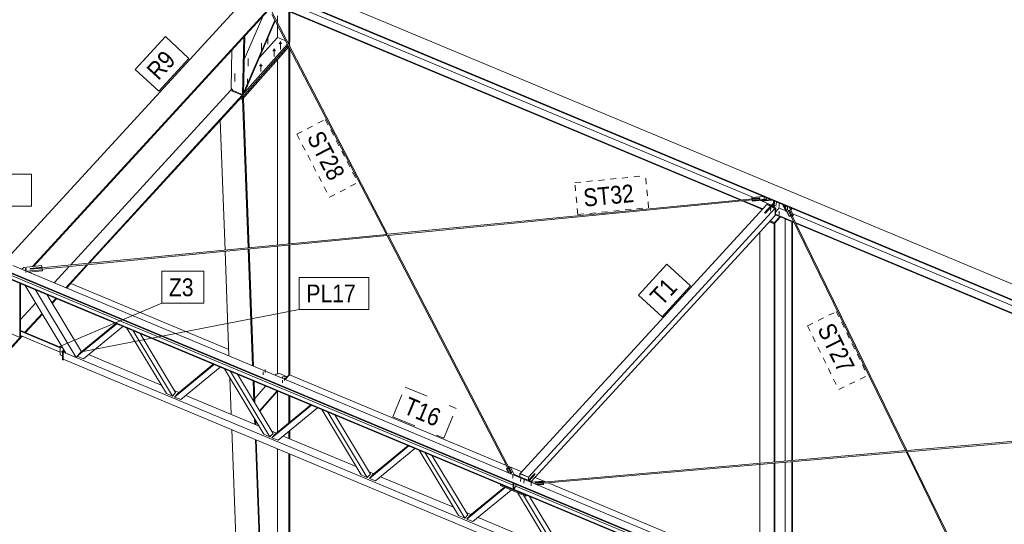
# Model space of a CAD drawing. Header units: millimetres. Extents: x -698 to 216, y -34 to 576.
# Tile 72 of 88: x -90 to -7, y 330 to 372. Entities that reach past the tile are written whole.
import ezdxf

# ---------------------------------------------------------------- set-up
doc = ezdxf.new("R2010")
doc.units = ezdxf.units.MM
for name, pattern in [('XKITLINE00', [0]), ('XKITLINE02', [4, 2, -2]), ('XKITLINE04', [3, 0.5, -0.5, 0.5, -0.5, 0.5, -0.5])]:
    doc.linetypes.add(name, pattern=pattern)
for name, color, linetype, lineweight in [('Element', 2, 'Continuous', 0), ('Znak elementu', 2, 'Continuous', 0), ('Śruba', 3, 'Continuous', 0)]:
    doc.layers.add(name, color=color, linetype=linetype, lineweight=lineweight)
doc.styles.add('ARIAL', font='ARIAL.TTF')

msp = doc.modelspace()

# ---------------------------------------------------------------- hatches: boundary and pattern name
at = {"layer": 'Śruba'}
for points in [[(-67.586, 370.065), (-67.599, 370.066), (-67.612, 370.069), (-67.624, 370.072), (-67.636, 370.075), (-67.647, 370.08), (-67.657, 370.085), (-67.667, 370.091), (-67.676, 370.098), (-67.684, 370.105), (-67.69, 370.113), (-67.696, 370.121), (-67.7, 370.13), (-67.704, 370.138), (-67.706, 370.147), (-67.706, 370.156), (-67.706, 370.165), (-67.704, 370.174), (-67.7, 370.183), (-67.696, 370.191), (-67.69, 370.2), (-67.684, 370.207), (-67.676, 370.215), (-67.667, 370.221), (-67.657, 370.227), (-67.647, 370.233), (-67.636, 370.237), (-67.624, 370.241), (-67.612, 370.244), (-67.599, 370.246), (-67.586, 370.248), (-67.573, 370.248), (-67.56, 370.248), (-67.547, 370.246), (-67.534, 370.244), (-67.522, 370.241), (-67.51, 370.237), (-67.499, 370.233), (-67.488, 370.227), (-67.479, 370.221), (-67.47, 370.215), (-67.462, 370.207), (-67.455, 370.2), (-67.45, 370.191), (-67.445, 370.183), (-67.442, 370.174), (-67.44, 370.165), (-67.44, 370.156), (-67.44, 370.147), (-67.442, 370.138), (-67.445, 370.13), (-67.45, 370.121), (-67.455, 370.113), (-67.462, 370.105), (-67.47, 370.098), (-67.479, 370.091), (-67.488, 370.085), (-67.499, 370.08), (-67.51, 370.075), (-67.522, 370.072), (-67.534, 370.069), (-67.547, 370.066), (-67.56, 370.065), (-67.573, 370.065)], [(-68.105, 369.477), (-68.118, 369.478), (-68.13, 369.48), (-68.143, 369.483), (-68.155, 369.487), (-68.166, 369.492), (-68.176, 369.497), (-68.186, 369.503), (-68.195, 369.51), (-68.203, 369.517), (-68.209, 369.525), (-68.215, 369.533), (-68.219, 369.541), (-68.222, 369.55), (-68.224, 369.559), (-68.225, 369.568), (-68.224, 369.577), (-68.222, 369.586), (-68.219, 369.595), (-68.215, 369.603), (-68.209, 369.611), (-68.203, 369.619), (-68.195, 369.626), (-68.186, 369.633), (-68.176, 369.639), (-68.166, 369.644), (-68.155, 369.649), (-68.143, 369.653), (-68.13, 369.656), (-68.118, 369.658), (-68.105, 369.659), (-68.092, 369.66), (-68.079, 369.659), (-68.066, 369.658), (-68.053, 369.656), (-68.041, 369.653), (-68.029, 369.649), (-68.018, 369.644), (-68.007, 369.639), (-67.997, 369.633), (-67.989, 369.626), (-67.981, 369.619), (-67.974, 369.611), (-67.968, 369.603), (-67.964, 369.595), (-67.961, 369.586), (-67.959, 369.577), (-67.958, 369.568), (-67.959, 369.559), (-67.961, 369.55), (-67.964, 369.541), (-67.968, 369.533), (-67.974, 369.525), (-67.981, 369.517), (-67.989, 369.51), (-67.997, 369.503), (-68.007, 369.497), (-68.018, 369.492), (-68.029, 369.487), (-68.041, 369.483), (-68.053, 369.48), (-68.066, 369.478), (-68.079, 369.477), (-68.092, 369.476)], [(-69.229, 368.201), (-69.242, 368.203), (-69.254, 368.205), (-69.267, 368.208), (-69.279, 368.212), (-69.29, 368.217), (-69.3, 368.222), (-69.31, 368.228), (-69.319, 368.235), (-69.327, 368.242), (-69.333, 368.25), (-69.339, 368.258), (-69.343, 368.266), (-69.346, 368.275), (-69.348, 368.284), (-69.349, 368.293), (-69.348, 368.302), (-69.346, 368.311), (-69.343, 368.319), (-69.339, 368.328), (-69.333, 368.336), (-69.327, 368.344), (-69.319, 368.351), (-69.31, 368.358), (-69.3, 368.364), (-69.29, 368.369), (-69.279, 368.374), (-69.267, 368.378), (-69.254, 368.381), (-69.242, 368.383), (-69.229, 368.384), (-69.216, 368.385), (-69.203, 368.384), (-69.19, 368.383), (-69.177, 368.381), (-69.165, 368.378), (-69.153, 368.374), (-69.142, 368.369), (-69.131, 368.364), (-69.121, 368.358), (-69.113, 368.351), (-69.105, 368.344), (-69.098, 368.336), (-69.092, 368.328), (-69.088, 368.319), (-69.085, 368.311), (-69.083, 368.302), (-69.082, 368.293), (-69.083, 368.284), (-69.085, 368.275), (-69.088, 368.266), (-69.092, 368.258), (-69.098, 368.25), (-69.105, 368.242), (-69.113, 368.235), (-69.121, 368.228), (-69.131, 368.222), (-69.142, 368.217), (-69.153, 368.212), (-69.165, 368.208), (-69.177, 368.205), (-69.19, 368.203), (-69.203, 368.201), (-69.216, 368.201)], [(-26.829, 357.11), (-26.84, 357.113), (-26.85, 357.117), (-26.858, 357.122), (-26.865, 357.128), (-26.871, 357.135), (-26.874, 357.142), (-26.875, 357.15), (-26.873, 357.157), (-26.87, 357.164), (-26.864, 357.171), (-26.857, 357.177), (-26.848, 357.181), (-26.838, 357.185), (-26.827, 357.187), (-26.816, 357.187), (-26.804, 357.186), (-26.793, 357.184), (-26.783, 357.18), (-26.775, 357.175), (-26.767, 357.169), (-26.762, 357.162), (-26.759, 357.155), (-26.758, 357.147), (-26.759, 357.139), (-26.763, 357.132), (-26.768, 357.126), (-26.776, 357.12), (-26.785, 357.115), (-26.795, 357.112), (-26.806, 357.11), (-26.817, 357.109)], [(-25.881, 356.248), (-25.875, 356.258), (-25.87, 356.266), (-25.864, 356.273), (-25.858, 356.279), (-25.852, 356.282), (-25.847, 356.284), (-25.843, 356.283), (-25.839, 356.28), (-25.837, 356.276), (-25.835, 356.269), (-25.835, 356.261), (-25.836, 356.252), (-25.838, 356.242), (-25.841, 356.231), (-25.845, 356.221), (-25.85, 356.21), (-25.855, 356.201), (-25.861, 356.192), (-25.867, 356.185), (-25.873, 356.18), (-25.878, 356.176), (-25.883, 356.175), (-25.888, 356.175), (-25.891, 356.178), (-25.894, 356.183), (-25.895, 356.189), (-25.895, 356.197), (-25.895, 356.206), (-25.893, 356.216), (-25.889, 356.227), (-25.885, 356.238)], [(-25.875, 356.496), (-25.87, 356.505), (-25.864, 356.514), (-25.858, 356.521), (-25.852, 356.526), (-25.847, 356.53), (-25.842, 356.531), (-25.837, 356.531), (-25.834, 356.528), (-25.831, 356.523), (-25.83, 356.517), (-25.83, 356.509), (-25.83, 356.5), (-25.832, 356.49), (-25.835, 356.479), (-25.839, 356.469), (-25.844, 356.458), (-25.85, 356.449), (-25.855, 356.44), (-25.861, 356.433), (-25.867, 356.428), (-25.873, 356.424), (-25.878, 356.423), (-25.882, 356.423), (-25.886, 356.426), (-25.888, 356.431), (-25.89, 356.437), (-25.89, 356.445), (-25.889, 356.454), (-25.887, 356.464), (-25.884, 356.475), (-25.88, 356.485)], [(-25.568, 355.89), (-25.576, 355.891), (-25.583, 355.892), (-25.59, 355.894), (-25.596, 355.896), (-25.603, 355.899), (-25.608, 355.902), (-25.614, 355.905), (-25.619, 355.909), (-25.623, 355.913), (-25.627, 355.917), (-25.63, 355.922), (-25.632, 355.927), (-25.634, 355.931), (-25.635, 355.936), (-25.635, 355.941), (-25.635, 355.946), (-25.633, 355.951), (-25.631, 355.956), (-25.629, 355.96), (-25.626, 355.965), (-25.622, 355.969), (-25.617, 355.973), (-25.612, 355.976), (-25.607, 355.979), (-25.601, 355.982), (-25.594, 355.985), (-25.588, 355.986), (-25.581, 355.988), (-25.574, 355.989), (-25.566, 355.99), (-25.559, 355.99), (-25.552, 355.989), (-25.544, 355.988), (-25.537, 355.987), (-25.53, 355.985), (-25.524, 355.983), (-25.517, 355.98), (-25.512, 355.977), (-25.506, 355.974), (-25.501, 355.97), (-25.497, 355.966), (-25.493, 355.962), (-25.49, 355.957), (-25.488, 355.953), (-25.486, 355.948), (-25.485, 355.943), (-25.485, 355.938), (-25.486, 355.933), (-25.487, 355.928), (-25.489, 355.923), (-25.491, 355.919), (-25.494, 355.914), (-25.498, 355.91), (-25.503, 355.906), (-25.508, 355.903), (-25.513, 355.9), (-25.519, 355.897), (-25.526, 355.895), (-25.532, 355.893), (-25.539, 355.891), (-25.547, 355.89), (-25.554, 355.89), (-25.561, 355.889)], [(-24.876, 356.295), (-24.887, 356.297), (-24.897, 356.301), (-24.905, 356.306), (-24.912, 356.312), (-24.918, 356.319), (-24.921, 356.326), (-24.922, 356.334), (-24.921, 356.341), (-24.917, 356.349), (-24.912, 356.355), (-24.904, 356.361), (-24.895, 356.366), (-24.885, 356.369), (-24.874, 356.371), (-24.863, 356.371), (-24.851, 356.37), (-24.84, 356.368), (-24.83, 356.364), (-24.822, 356.359), (-24.815, 356.353), (-24.809, 356.346), (-24.806, 356.339), (-24.805, 356.331), (-24.806, 356.324), (-24.81, 356.316), (-24.815, 356.31), (-24.823, 356.304), (-24.832, 356.299), (-24.842, 356.296), (-24.853, 356.294), (-24.864, 356.294)], [(-89.027, 351.077), (-89.036, 351.078), (-89.045, 351.08), (-89.053, 351.082), (-89.061, 351.085), (-89.069, 351.088), (-89.076, 351.092), (-89.083, 351.096), (-89.089, 351.101), (-89.094, 351.106), (-89.099, 351.111), (-89.102, 351.117), (-89.105, 351.122), (-89.107, 351.128), (-89.108, 351.134), (-89.109, 351.14), (-89.108, 351.146), (-89.107, 351.152), (-89.104, 351.158), (-89.101, 351.163), (-89.097, 351.169), (-89.093, 351.174), (-89.087, 351.179), (-89.081, 351.183), (-89.074, 351.187), (-89.067, 351.19), (-89.059, 351.193), (-89.051, 351.196), (-89.042, 351.197), (-89.034, 351.199), (-89.025, 351.199), (-89.016, 351.199), (-89.007, 351.199), (-88.998, 351.198), (-88.989, 351.196), (-88.981, 351.194), (-88.973, 351.191), (-88.965, 351.188), (-88.958, 351.184), (-88.951, 351.18), (-88.945, 351.175), (-88.94, 351.171), (-88.936, 351.165), (-88.932, 351.16), (-88.929, 351.154), (-88.927, 351.148), (-88.926, 351.142), (-88.925, 351.136), (-88.926, 351.13), (-88.927, 351.124), (-88.93, 351.118), (-88.933, 351.113), (-88.937, 351.108), (-88.942, 351.102), (-88.947, 351.098), (-88.953, 351.093), (-88.96, 351.09), (-88.967, 351.086), (-88.975, 351.083), (-88.983, 351.081), (-88.992, 351.079), (-89.001, 351.078), (-89.009, 351.077), (-89.018, 351.077)], [(-85.925, 344.213), (-85.918, 344.204), (-85.912, 344.195), (-85.909, 344.186), (-85.907, 344.177), (-85.907, 344.169), (-85.909, 344.161), (-85.913, 344.155), (-85.918, 344.151), (-85.925, 344.148), (-85.934, 344.147), (-85.943, 344.147), (-85.952, 344.15), (-85.962, 344.154), (-85.972, 344.16), (-85.981, 344.167), (-85.989, 344.175), (-85.995, 344.184), (-86.001, 344.193), (-86.004, 344.202), (-86.006, 344.211), (-86.006, 344.219), (-86.004, 344.226), (-86, 344.233), (-85.995, 344.237), (-85.988, 344.24), (-85.98, 344.241), (-85.971, 344.24), (-85.961, 344.238), (-85.951, 344.234), (-85.942, 344.228), (-85.933, 344.221)], [(-67.23, 341.904), (-67.241, 341.906), (-67.251, 341.91), (-67.26, 341.915), (-67.267, 341.921), (-67.273, 341.928), (-67.276, 341.936), (-67.277, 341.943), (-67.276, 341.951), (-67.273, 341.959), (-67.267, 341.966), (-67.26, 341.972), (-67.251, 341.977), (-67.241, 341.981), (-67.23, 341.983), (-67.219, 341.984), (-67.207, 341.983), (-67.196, 341.981), (-67.186, 341.977), (-67.178, 341.972), (-67.17, 341.966), (-67.165, 341.959), (-67.162, 341.951), (-67.16, 341.943), (-67.162, 341.936), (-67.165, 341.928), (-67.17, 341.921), (-67.178, 341.915), (-67.186, 341.91), (-67.196, 341.906), (-67.207, 341.904), (-67.219, 341.903)]]:
    msp.add_hatch(color=256, dxfattribs=at).paths.add_polyline_path(points, flags=17)

# ---------------------------------------------------------------- linework, layer by layer
at = {"layer": 'Element', "linetype": 'XKITLINE00', "lineweight": 0}
for p, q in [((-67.84, 375.735), (17.395, 340.132)), ((-68.705, 374.731), (16.529, 339.128)), ((-68.704, 374.793), (16.531, 339.19)), ((-90.586, 352.053), (-70.485, 373.968)), ((-67.789, 373.223), (-28.874, 356.968)), ((-67.788, 373.285), (-28.752, 356.979)), ((-67.37, 373.741), (-27.721, 357.179)), ((-88.456, 351.368), (-68.631, 372.981)), ((-88.358, 351.377), (-68.599, 372.92)), ((-70.617, 368.805), (-69.063, 372.413)), ((-58.545, 354.083), (-68.411, 373.046)), ((-58.646, 354.073), (-68.285, 372.6)), ((-67.826, 371.923), (-67.826, 372.486)), ((-66.85, 370.257), (-66.85, 372.831)), ((-66.781, 370.336), (-66.781, 372.802)), ((-70.676, 365.992), (-68.037, 372.124)), ((-70.632, 365.969), (-68.007, 372.066)), ((-67.826, 370.665), (-67.826, 371.719)), ((-70.68, 365.915), (-70.574, 370.763)), ((-70.643, 370.688), (-70.574, 370.763)), ((-70.574, 370.763), (-70.576, 370.764)), ((-70.789, 365.79), (-66.986, 370.103)), ((-70.789, 365.608), (-66.927, 369.989)), ((-70.789, 365.608), (-66.927, 369.989)), ((-70.75, 365.84), (-70.643, 370.688)), ((-70.643, 370.688), (-70.645, 370.689)), ((-69.358, 368.927), (-67.826, 370.665)), ((-67.826, 370.665), (-67.126, 370.372)), ((-66.99, 370.316), (-66.85, 370.257)), ((-66.919, 370.179), (-66.798, 370.316)), ((-66.86, 370.065), (-66.798, 370.135)), ((-66.86, 370.065), (-66.798, 370.135)), ((-66.85, 370.257), (-66.781, 370.336)), ((-66.781, 369.973), (-66.801, 369.951)), ((-66.801, 369.951), (-66.798, 369.953)), ((-66.798, 370.316), (-66.798, 370.135)), ((-66.798, 370.135), (-66.798, 369.953)), ((-66.798, 369.98), (-66.781, 369.973)), ((-66.781, 369.914), (-66.781, 369.973)), ((-71.652, 369.591), (-71.723, 366.371)), ((-70.789, 365.427), (-66.867, 369.875)), ((-66.85, 353.275), (-66.85, 369.843)), ((-66.781, 353.282), (-66.781, 369.71)), ((-67.819, 353.181), (-67.819, 368.795)), ((-85.256, 351.486), (-71.765, 366.197)), ((-83.774, 351.63), (-70.789, 365.79)), ((-71.765, 366.197), (-71.671, 366.303)), ((-70.789, 365.79), (-71.765, 366.197)), ((-71.765, 366.197), (-70.789, 365.79)), ((-71.723, 366.371), (-71.583, 366.188)), ((-71.583, 366.188), (-70.75, 365.84)), ((-70.791, 365.691), (-70.789, 365.79)), ((-70.789, 365.608), (-70.789, 365.79)), ((-70.75, 365.84), (-70.68, 365.915)), ((-70.679, 365.993), (-70.676, 365.992)), ((-70.679, 365.988), (-70.632, 365.969)), ((-70.676, 365.992), (-70.632, 365.969)), ((-83.677, 351.639), (-70.791, 365.691)), ((-70.965, 365.501), (-70.789, 365.427)), ((-70.845, 365.632), (-70.789, 365.608)), ((-70.845, 365.632), (-70.789, 365.608)), ((-70.789, 365.427), (-70.789, 365.608)), ((-70.753, 365.468), (-70.75, 365.466)), ((-70.75, 365.466), (-70.681, 365.55)), ((-70.281, 352.942), (-70.75, 365.466)), ((-70.209, 352.949), (-70.681, 365.55)), ((-72.237, 352.752), (-72.646, 363.668)), ((-58.547, 354.083), (-27.192, 357.131)), ((-58.495, 353.987), (-27.837, 356.968)), ((-28.679, 356.886), (-26.974, 356.174)), ((-28.557, 356.898), (-26.933, 356.219)), ((-27.874, 357.102), (-27.873, 357.164)), ((-27.865, 357.066), (-27.874, 357.102)), ((-27.873, 357.164), (-26.881, 357.261)), ((-27.852, 357.081), (-27.873, 357.164)), ((-27.853, 357.067), (-27.852, 357.081)), ((-27.195, 357.145), (-27.852, 357.081)), ((-27.838, 356.953), (-27.836, 357.015)), ((-27.817, 356.871), (-27.838, 356.953)), ((-27.836, 357.015), (-27.178, 357.079)), ((-27.816, 356.933), (-27.836, 357.015)), ((-26.707, 356.979), (-27.817, 356.871)), ((-27.817, 356.871), (-27.816, 356.933)), ((-26.706, 357.041), (-27.816, 356.933)), ((-27.195, 357.131), (-27.195, 357.145)), ((-27.19, 357.126), (-27.195, 357.145)), ((-27.186, 357.118), (-27.192, 357.131)), ((-27.181, 357.083), (-27.186, 357.118)), ((-27.178, 357.079), (-27.183, 357.099)), ((-27.181, 357.079), (-27.181, 357.083)), ((-27.14, 356.936), (-26.993, 356.875)), ((-27.017, 357.247), (-26.971, 357.298)), ((-26.991, 356.867), (-27.011, 356.949)), ((-26.99, 356.929), (-26.995, 356.951)), ((-26.136, 356.95), (-26.991, 356.867)), ((-26.991, 356.867), (-26.99, 356.929)), ((-26.99, 356.929), (-26.257, 357)), ((-26.976, 356.868), (-26.193, 356.541)), ((-26.792, 355.888), (-26.047, 356.7)), ((-26.707, 356.979), (-26.639, 357.042)), ((-26.707, 356.979), (-26.706, 357.041)), ((-26.637, 357.104), (-26.706, 357.041)), ((-26.652, 357.165), (-26.637, 357.104)), ((-26.639, 357.042), (-26.637, 357.104)), ((-26.053, 356.387), (-26.042, 356.91)), ((-25.968, 356.351), (-25.956, 356.874)), ((-25.562, 356.402), (-25.555, 356.707)), ((-47.373, 333.934), (-26.595, 356.587)), ((-46.661, 333.637), (-25.883, 356.29)), ((-26.282, 356.456), (-26.8, 355.891)), ((-26.8, 355.891), (-26.715, 355.855)), ((-26.715, 355.855), (-26.196, 356.421)), ((-26.578, 356.606), (-26.595, 356.587)), ((-26.282, 356.456), (-26.595, 356.587)), ((-26.282, 356.456), (-26.595, 356.587)), ((-26.264, 356.475), (-26.578, 356.606)), ((-26.264, 356.475), (-26.282, 356.456)), ((-26.282, 356.444), (-26.282, 356.456)), ((-26.282, 356.444), (-26.282, 356.456)), ((-26.265, 356.463), (-26.264, 356.475)), ((-26.179, 356.44), (-26.196, 356.421)), ((-26.196, 356.421), (-25.883, 356.29)), ((-26.196, 356.421), (-25.883, 356.29)), ((-25.865, 356.309), (-26.179, 356.44)), ((-26.171, 356.436), (-26.049, 356.568)), ((-25.896, 355.67), (-25.883, 356.29)), ((-25.883, 356.29), (-25.896, 355.67)), ((-25.865, 356.309), (-25.883, 356.29)), ((-25.879, 355.689), (-25.865, 356.309)), ((-25.873, 355.942), (-25.651, 356.184)), ((-25.651, 356.184), (-25.562, 356.402)), ((-25.606, 356.295), (-25.004, 356.044)), ((-25.27, 356.588), (-24.999, 356.034)), ((-24.998, 356.096), (-25.23, 356.571)), ((-25.057, 356.289), (-25.056, 356.351)), ((-25.057, 356.289), (-24.705, 355.571)), ((-25.056, 356.351), (-25.003, 356.421)), ((-24.704, 355.633), (-25.056, 356.351)), ((-25.003, 356.421), (-24.914, 356.439)), ((-24.999, 356.034), (-24.998, 356.096)), ((-24.999, 356.034), (-24.938, 356.047)), ((-24.998, 356.096), (-24.966, 356.103)), ((-24.987, 356.037), (-24.92, 356.009)), ((-24.794, 356.083), (-24.765, 356.089)), ((-24.794, 356.083), (-24.585, 355.657)), ((-24.781, 356.08), (-24.786, 356.068)), ((-24.747, 356.099), (-24.781, 356.08)), ((-24.714, 356.096), (-24.747, 356.099)), ((-24.727, 356.097), (-24.699, 356.103)), ((-24.699, 356.073), (-24.714, 356.096)), ((-24.699, 356.073), (-24.699, 356.103)), ((-24.49, 355.677), (-24.699, 356.103)), ((-14.804, 335.867), (-24.699, 356.073)), ((-24.686, 356.344), (-24.371, 355.702)), ((-24.605, 356.178), (-24.602, 356.179)), ((-24.602, 356.179), (-24.516, 356.273)), ((-24.602, 356.172), (-24.602, 356.179)), ((-24.585, 356.137), (-24.476, 356.256)), ((-24.42, 355.8), (15.526, 339.115)), ((-46.453, 333.259), (-25.896, 355.67)), ((-26.386, 355.136), (-25.984, 354.968)), ((-25.962, 354.992), (-26.364, 355.16)), ((-26.314, 355.214), (-25.96, 355.067)), ((-25.984, 354.968), (-25.929, 355.028)), ((-25.459, 355.541), (-25.962, 354.992)), ((-25.96, 355.067), (-25.962, 354.992)), ((-25.507, 355.561), (-25.96, 355.067)), ((-25.929, 334.901), (-25.929, 355.028)), ((-25.896, 355.67), (-25.879, 355.689)), ((-25.878, 355.716), (-24.309, 355.061)), ((-25.877, 355.778), (-24.348, 355.14)), ((-25.059, 334.977), (-25.059, 355.374)), ((-24.705, 355.571), (-24.704, 355.633)), ((-24.705, 355.571), (-24.586, 355.595)), ((-24.585, 355.657), (-24.704, 355.633)), ((-24.586, 355.595), (-24.585, 355.657)), ((-14.905, 335.859), (-24.586, 355.625)), ((-24.491, 355.647), (-24.49, 355.677)), ((-24.371, 355.702), (-24.49, 355.677)), ((-24.482, 335.027), (-24.482, 355.133)), ((-24.477, 355.618), (-24.373, 355.64)), ((-24.428, 335.031), (-24.428, 355.11)), ((-24.373, 355.64), (-24.371, 355.702)), ((-24.215, 355.084), (15.293, 338.581)), ((-24.177, 355.006), (15.169, 338.571)), ((-27.195, 334.791), (-27.195, 354.254)), ((-25.984, 334.896), (-25.984, 354.968)), ((-88.643, 351.157), (-58.614, 354.076)), ((-87.632, 351.154), (-58.596, 353.977)), ((-48.409, 334.395), (-58.604, 353.992)), ((-48.093, 333.992), (-58.504, 354.004)), ((-71.904, 343.838), (-72.233, 352.652)), ((-69.909, 343.005), (-70.277, 352.842)), ((-69.835, 342.974), (-70.205, 352.849)), ((-67.819, 342.325), (-67.819, 353.081)), ((-66.85, 342.246), (-66.85, 353.175)), ((-66.781, 342.234), (-66.781, 353.182)), ((-90.551, 350.926), (-5.316, 315.323)), ((-90.55, 350.975), (-5.315, 315.373)), ((-90.118, 351.446), (-4.883, 315.844)), ((-89.321, 351.114), (-89.32, 351.171)), ((-89.32, 351.171), (-89.182, 351.297)), ((-89.304, 351.106), (-89.32, 351.171)), ((-89.182, 351.297), (-87.702, 351.441)), ((-87.619, 351.099), (-88.972, 350.968)), ((-88.779, 350.887), (-87.621, 351)), ((-87.668, 351.303), (-88.655, 351.207)), ((-88.655, 351.207), (-88.639, 351.141)), ((-88.639, 351.141), (-87.652, 351.237)), ((-87.702, 351.441), (-87.668, 351.303)), ((-87.67, 351.251), (-87.668, 351.303)), ((-87.652, 351.237), (-87.619, 351.099)), ((-87.621, 351), (-87.619, 351.099)), ((-86.629, 349.989), (-85.358, 351.376)), ((-85.653, 349.581), (-83.875, 351.52)), ((-85.589, 349.555), (-83.778, 351.529)), ((-5.328, 314.778), (-90.563, 350.381)), ((-5.327, 314.827), (-90.562, 350.43)), ((-90.357, 350.654), (-47.964, 332.946)), ((-89.506, 345.394), (-89.506, 349.939)), ((-89.454, 345.453), (-89.454, 349.917)), ((-85.633, 344.066), (-89.063, 349.754)), ((-84.77, 343.705), (-88.2, 349.394)), ((-85.234, 349.942), (-71.924, 344.382)), ((-87.227, 348.987), (-84.337, 344.195)), ((-86.819, 348.31), (-86.483, 348.676)), ((-86.784, 348.252), (-86.419, 348.649)), ((-89.454, 346.908), (-88.183, 348.295)), ((-89.097, 345.826), (-87.647, 347.407)), ((-89.033, 345.799), (-87.612, 347.348)), ((-89.454, 345.975), (-86.135, 344.588)), ((-89.454, 345.937), (-86.135, 344.55)), ((-89.454, 345.917), (-86.135, 344.53)), ((-84.683, 343.803), (-81.359, 346.536)), ((-84.424, 344.097), (-81.425, 346.563)), ((-80.841, 346.32), (-84.165, 343.587)), ((-77.171, 340.665), (-80.495, 346.175)), ((-76.653, 340.449), (-79.977, 345.959)), ((-108.346, 324.836), (-89.376, 345.521)), ((-108.282, 324.809), (-89.312, 345.495)), ((-90.34, 345.742), (-89.506, 345.394)), ((-89.506, 345.394), (-89.454, 345.453)), ((-89.454, 345.554), (-86.135, 344.167)), ((-79.393, 345.715), (-76.394, 340.743)), ((-86.135, 344.601), (-86.083, 344.66)), ((-85.895, 344.501), (-86.135, 344.601)), ((-86.135, 344.601), (-86.135, 343.936)), ((-86.083, 344.66), (-85.96, 344.608)), ((-85.919, 344.182), (-85.791, 344.328)), ((-85.876, 344.164), (-85.767, 344.288)), ((-85.756, 344.27), (-85.855, 344.158)), ((-84.337, 344.195), (-84.77, 343.705)), ((-84.337, 344.195), (-84.316, 344.186)), ((-86.135, 343.936), (-85.919, 343.846)), ((-85.876, 344.164), (-85.919, 344.182)), ((-85.919, 343.517), (-85.919, 344.182)), ((-85.919, 343.517), (-85.876, 343.499)), ((-85.876, 343.499), (-85.876, 344.164)), ((-85.876, 343.499), (-85.835, 343.546)), ((-85.855, 344.158), (-84.825, 343.728)), ((-85.855, 344.158), (-85.855, 343.554)), ((-85.855, 343.554), (-10.058, 311.893)), ((-84.77, 343.705), (-85.633, 344.066)), ((-84.77, 343.705), (-10.056, 312.497)), ((-84.683, 343.803), (-84.424, 344.097)), ((-84.165, 343.587), (-84.683, 343.803)), ((-83.732, 343.943), (-77.604, 341.383)), ((-76.481, 340.377), (-73.157, 343.11)), ((-76.222, 340.671), (-73.222, 343.137)), ((-72.639, 342.894), (-75.963, 340.161)), ((-68.969, 337.239), (-72.293, 342.749)), ((-68.451, 337.023), (-71.775, 342.533)), ((-71.72, 338.925), (-71.834, 341.989)), ((-71.191, 342.289), (-68.191, 337.317)), ((-69.795, 339.976), (-69.861, 341.733)), ((-69.718, 339.848), (-69.788, 341.703)), ((-68.011, 342.212), (-67.927, 342.306)), ((-67.927, 342.306), (-67.641, 342.355)), ((-67.641, 342.355), (-67.068, 342.115)), ((-67.437, 341.972), (-67.354, 342.067)), ((-67.354, 342.067), (-67.067, 342.115)), ((-67.185, 341.867), (-66.84, 342.258)), ((-67.156, 341.855), (-66.811, 342.246)), ((-66.811, 342.246), (-67.156, 341.855)), ((-67.067, 342.115), (-66.993, 342.084)), ((-66.84, 342.258), (-66.811, 342.246)), ((-66.811, 342.246), (-48.518, 334.605)), ((-76.502, 340.923), (-76.113, 340.76)), ((-69.734, 340.258), (-68.817, 341.297)), ((-69.333, 339.209), (-67.848, 340.892)), ((-69.311, 339.173), (-67.809, 340.876)), ((-76.653, 340.449), (-77.171, 340.665)), ((-76.394, 340.743), (-76.653, 340.449)), ((-76.481, 340.377), (-76.222, 340.671)), ((-75.963, 340.161), (-76.481, 340.377)), ((-75.53, 340.517), (-69.402, 337.957)), ((-67.819, 337.41), (-67.819, 340.865)), ((-66.85, 338.206), (-66.85, 340.476)), ((-66.781, 338.263), (-66.781, 340.447)), ((-68.279, 336.951), (-64.955, 339.684)), ((-68.019, 337.245), (-65.02, 339.711)), ((-64.437, 339.467), (-67.761, 336.735)), ((-60.766, 333.813), (-64.09, 339.323)), ((-69.725, 338.092), (-69.741, 338.519)), ((-69.651, 338.061), (-69.664, 338.391)), ((-60.248, 333.597), (-63.572, 339.106)), ((-62.988, 338.862), (-59.989, 333.891)), ((-14.807, 335.867), (14.955, 338.453)), ((-70.602, 309.07), (-71.671, 337.629)), ((-14.757, 335.771), (14.307, 338.296)), ((-68.607, 308.237), (-69.676, 336.796)), ((-68.534, 308.206), (-69.603, 336.765)), ((-68.451, 337.023), (-68.969, 337.239)), ((-68.191, 337.317), (-68.451, 337.023)), ((-68.3, 337.497), (-67.911, 337.334)), ((-68.279, 336.951), (-68.019, 337.245)), ((-67.761, 336.735), (-68.279, 336.951)), ((-67.328, 337.091), (-61.199, 334.531)), ((-66.85, 336.891), (-66.85, 337.483)), ((-66.781, 336.862), (-66.781, 337.54)), ((-67.819, 309.186), (-67.819, 336.02)), ((-60.076, 333.525), (-56.752, 336.258)), ((-59.817, 333.819), (-56.818, 336.285)), ((-56.234, 336.041), (-59.558, 333.308)), ((-52.564, 330.387), (-55.888, 335.897)), ((-66.85, 308.782), (-66.85, 335.616)), ((-66.781, 308.86), (-66.781, 335.587)), ((-52.046, 330.171), (-55.37, 335.68)), ((-54.786, 335.436), (-51.787, 330.465)), ((-46.085, 333.15), (-14.873, 335.861)), ((-45.404, 333.109), (-14.858, 335.762)), ((-5.557, 316.772), (-14.865, 335.777)), ((-5.252, 316.366), (-14.765, 335.788)), ((-48.512, 334.31), (-48.511, 334.372)), ((-48.351, 334), (-48.512, 334.31)), ((-48.511, 334.372), (-48.393, 334.398)), ((-48.308, 333.983), (-48.511, 334.372)), ((-48.393, 334.398), (-48.173, 333.975)), ((-48.383, 334.549), (-47.245, 334.074)), ((-48.299, 334.419), (-48.181, 334.445)), ((-48.299, 334.389), (-48.299, 334.419)), ((-48.079, 333.996), (-48.299, 334.419)), ((-48.181, 334.445), (-47.838, 333.786)), ((-27.195, 325.163), (-27.195, 334.691)), ((-25.984, 324.657), (-25.984, 334.796)), ((-25.929, 324.634), (-25.929, 334.801)), ((-25.059, 324.486), (-25.059, 334.876)), ((-24.482, 324.566), (-24.482, 334.926)), ((-24.428, 324.543), (-24.428, 334.931)), ((-60.248, 333.597), (-60.766, 333.813)), ((-59.989, 333.891), (-60.248, 333.597)), ((-60.097, 334.07), (-59.709, 333.908)), ((-60.076, 333.525), (-59.817, 333.819)), ((-59.558, 333.308), (-60.076, 333.525)), ((-59.125, 333.664), (-52.997, 331.105)), ((-48.173, 333.975), (-48.079, 333.996)), ((-48.145, 333.981), (-48.127, 333.991)), ((-48.127, 333.991), (-48.106, 333.989)), ((-47.865, 333.849), (-47.87, 333.848)), ((-46.37, 333.224), (-47.865, 333.849)), ((-47.396, 333.653), (-47.39, 333.915)), ((-47.39, 333.915), (-47.373, 333.934)), ((-47.39, 333.915), (-46.678, 333.618)), ((-46.661, 333.637), (-47.373, 333.934)), ((-47.373, 333.934), (-46.661, 333.637)), ((-46.684, 333.355), (-46.678, 333.618)), ((-46.678, 333.618), (-46.661, 333.637)), ((-46.148, 333.929), (-46.667, 333.364)), ((-46.667, 333.364), (-46.661, 333.637)), ((-46.667, 333.364), (-46.661, 333.637)), ((-46.164, 333.861), (-46.643, 333.338)), ((-46.629, 333.332), (-46.15, 333.855)), ((-46.163, 333.913), (-46.164, 333.861)), ((-46.164, 333.861), (-46.15, 333.855)), ((-46.15, 333.855), (-46.148, 333.929)), ((-46.132, 333.609), (-45.215, 333.225)), ((-51.874, 330.099), (-48.637, 332.76)), ((-51.615, 330.393), (-48.702, 332.787)), ((-49.036, 333.002), (-49.038, 332.928)), ((-49.038, 332.928), (-46.9, 332.035)), ((-49.014, 333.025), (-49.036, 333.002)), ((-49.036, 333.002), (-46.899, 332.109)), ((-47.971, 332.646), (-47.96, 333.135)), ((-47.971, 332.646), (-47.914, 332.622)), ((-47.903, 333.112), (-47.914, 332.622)), ((-47.914, 332.622), (-47.797, 332.749)), ((-47.797, 332.749), (-47.708, 332.968)), ((-47.753, 332.858), (-5.321, 315.134)), ((-47.708, 332.968), (-47.707, 333.03)), ((-46.677, 333.352), (-46.667, 333.364)), ((-46.472, 333.215), (-45.447, 333.304)), ((-45.429, 333.221), (-46.088, 333.164)), ((-46.088, 333.164), (-46.074, 333.098)), ((-46.084, 333.144), (-46.081, 333.136)), ((-46.081, 333.136), (-46.078, 333.118)), ((-46.074, 333.098), (-45.414, 333.155)), ((-45.396, 333.072), (-46.003, 333.019)), ((-45.88, 332.968), (-45.397, 333.01)), ((-45.447, 333.304), (-45.429, 333.221)), ((-45.429, 333.207), (-45.429, 333.221)), ((-45.414, 333.155), (-45.396, 333.072)), ((-45.397, 333.01), (-45.396, 333.072)), ((-45.016, 333.142), (-27.195, 325.699)), ((-48.119, 332.544), (-51.356, 329.882)), ((-44.362, 326.961), (-47.599, 332.327)), ((-43.844, 326.744), (-47.081, 332.11)), ((-46.9, 332.035), (-46.829, 332.113)), ((-46.9, 332.035), (-46.899, 332.109)), ((-46.899, 332.109), (-46.877, 332.133)), ((-46.584, 332.01), (-43.584, 327.039)), ((-52.046, 330.171), (-52.564, 330.387)), ((-51.787, 330.465), (-52.046, 330.171)), ((-51.895, 330.644), (-51.506, 330.482)), ((-51.874, 330.099), (-51.615, 330.393)), ((-51.356, 329.882), (-51.874, 330.099)), ((-50.923, 330.238), (-44.795, 327.678))]:
    msp.add_line(p, q, dxfattribs=at)
at = {"layer": 'Znak elementu', "linetype": 'XKITLINE00', "lineweight": 0}
for p, q in [((-79.801, 367.954), (-77.261, 370.722)), ((-75.272, 368.897), (-77.261, 370.722)), ((-77.811, 366.129), (-75.272, 368.897)), ((-77.811, 366.129), (-79.801, 367.954)), ((-92.072, 359.145), (-88.538, 359.145)), ((-88.538, 356.445), (-88.538, 359.145)), ((-92.072, 356.445), (-88.538, 356.445)), ((-77.565, 350.966), (-74.031, 350.966)), ((-77.565, 348.266), (-77.565, 350.966)), ((-74.031, 348.266), (-74.031, 350.966)), ((-37.401, 348.948), (-35.012, 351.553)), ((-33.023, 349.728), (-35.012, 351.553)), ((-65.984, 350.447), (-60.112, 350.447)), ((-65.984, 347.747), (-65.984, 350.447)), ((-60.112, 347.747), (-60.112, 350.447)), ((-35.412, 347.123), (-33.023, 349.728)), ((-35.412, 347.123), (-37.401, 348.948)), ((-86.225, 344.616), (-77.565, 348.266)), ((-84.338, 344.18), (-65.984, 347.747)), ((-77.565, 348.266), (-74.031, 348.266)), ((-65.984, 347.747), (-60.112, 347.747))]:
    msp.add_line(p, q, dxfattribs=at)
at = {"layer": 'Znak elementu', "linetype": 'XKITLINE04', "lineweight": 0}
for p, q in [((-66.189, 362.505), (-63.794, 363.751)), ((-63.794, 363.751), (-61.033, 358.445)), ((-66.189, 362.505), (-63.429, 357.199)), ((-63.429, 357.199), (-61.033, 358.445)), ((-42.772, 358.43), (-36.819, 359.008)), ((-42.511, 355.742), (-42.772, 358.43)), ((-36.558, 356.321), (-36.819, 359.008)), ((-42.511, 355.742), (-36.558, 356.321)), ((-23.174, 346.378), (-20.75, 347.565)), ((-20.75, 347.565), (-18.119, 342.194)), ((-23.174, 346.378), (-20.544, 341.006)), ((-20.544, 341.006), (-18.119, 342.194))]:
    msp.add_line(p, q, dxfattribs=at)
at = {"layer": 'Znak elementu', "linetype": 'XKITLINE02', "lineweight": 0}
for p, q in [((-58.099, 338.716), (-57.058, 341.207)), ((-57.058, 341.207), (-52.771, 339.416)), ((-53.811, 336.925), (-52.771, 339.416)), ((-58.099, 338.716), (-53.811, 336.925))]:
    msp.add_line(p, q, dxfattribs=at)
at = {"layer": 'Śruba', "linetype": 'XKITLINE02', "lineweight": 0}
for p, q in [((-68.642, 370.754), (-68.642, 370.089)), ((-69.16, 370.165), (-69.16, 369.5)), ((-70.284, 368.89), (-70.284, 368.225)), ((-71.408, 367.615), (-71.408, 366.95)), ((-70.34, 367.169), (-70.34, 366.504)), ((-25.796, 356.827), (-25.802, 356.548)), ((-26.271, 356.308), (-26.277, 356.03)), ((-25.083, 356.529), (-25.089, 356.25)), ((-68.857, 342.688), (-68.857, 342.447)), ((-69.03, 342.492), (-69.03, 342.25)), ((-67.392, 341.808), (-67.392, 341.566)), ((-48.001, 333.803), (-48.006, 333.555)), ((-47.337, 333.249), (-47.331, 333.528)), ((-47.052, 333.13), (-47.046, 333.409)), ((-46.451, 333.155), (-46.456, 332.907))]:
    msp.add_line(p, q, dxfattribs=at)
at = {"layer": 'Śruba', "linetype": 'XKITLINE00', "lineweight": 0}
for p, q in [((-67.573, 370.307), (-67.573, 369.643)), ((-68.092, 369.719), (-68.092, 369.054)), ((-69.216, 368.444), (-69.216, 367.779)), ((-26.815, 357.21), (-26.821, 356.962)), ((-26.111, 356.332), (-25.79, 356.198)), ((-26.106, 356.58), (-25.785, 356.446)), ((-25.558, 356.011), (-25.565, 355.732)), ((-24.862, 356.394), (-24.868, 356.147)), ((-89.015, 351.225), (-89.023, 350.853)), ((-86, 344.145), (-85.849, 344.317)), ((-67.219, 342.004), (-67.219, 341.762))]:
    msp.add_line(p, q, dxfattribs=at)

# ---------------------------------------------------------------- texts
at = {"layer": 'Znak elementu', "style": 'ARIAL', "width": 0.85}
for s, rotation, p in [('R9', 47.46955, (-77.848, 366.977)), ('ST28', -62.51543, (-65.38, 362.249)), ('ST32', 5.55196, (-41.972, 356.397)), ('T1', 47.46955, (-35.448, 347.971)), ('ST27', -63.90771, (-22.372, 346.103)), ('T16', -22.67194, (-57.314, 339.038))]:
    msp.add_text(s, height=1.5, rotation=rotation, dxfattribs=at).set_placement(p)
for s, p in [('Z3', (-76.965, 348.866)), ('PL17', (-65.384, 348.347))]:
    msp.add_text(s, height=1.5, dxfattribs=at).set_placement(p)

doc.saveas('drawing.dxf')
